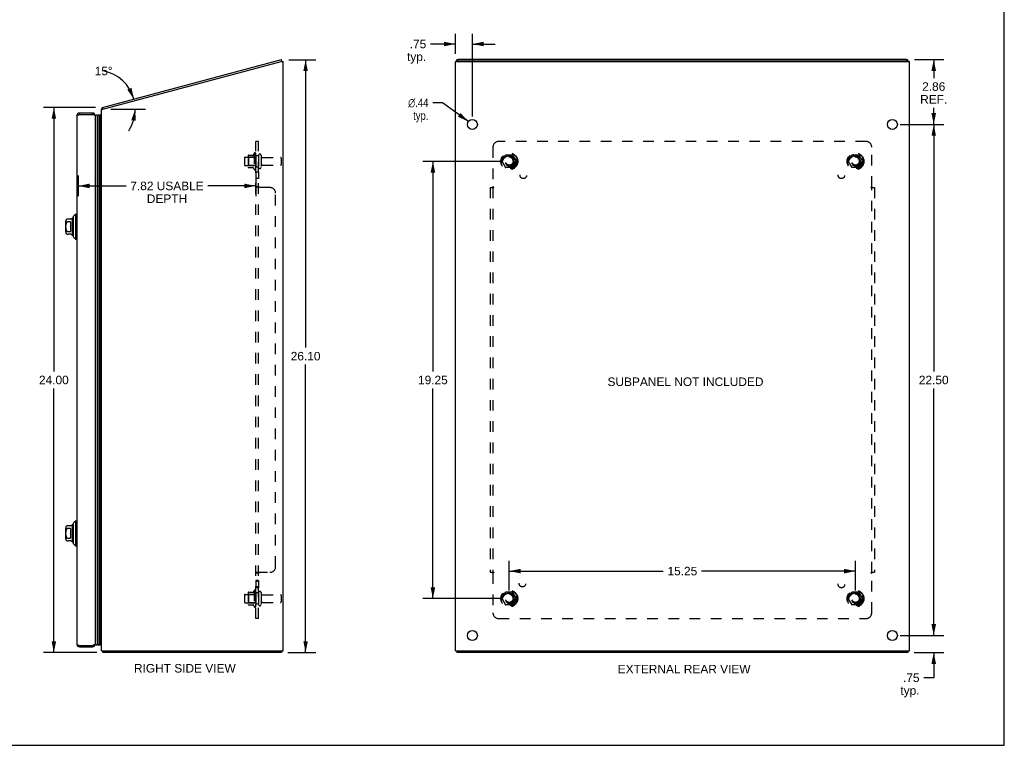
# Model space of a CAD drawing. Header units: inches. Extents: x 0 to 85, y 0 to 55.
# Tile 4 of 5: x 41.6 to 85, y 0 to 31.9. Entities that reach past the tile are written whole.
import ezdxf

# ---------------------------------------------------------------- set-up
doc = ezdxf.new("R2010")
doc.units = ezdxf.units.IN
doc.header["$LTSCALE"] = 4.675
doc.header["$MEASUREMENT"] = 0
doc.linetypes.add('HIDDEN', pattern=[0.2, 0.1, -0.1])
doc.layers.get('0').update_dxf_attribs({"linetype": 'CONTINUOUS'})
for name, color, linetype in [('02___PRT_ALL_AXES', 7, 'CONTINUOUS'), ('BENT-SUB-4CORNER-STUDS', 7, 'CONTINUOUS'), ('DEFAULT_2', 8, 'HIDDEN'), ('DIMENSIONS', 7, 'CONTINUOUS')]:
    doc.layers.add(name, color=color, linetype=linetype)
doc.styles.get("Standard").update_dxf_attribs({"font": 'arial.ttf'})
doc.styles.add('TEXTSTYLE_1', font='gdt', dxfattribs={"width": 0.8})
doc.dimstyles.new('DIMSTYLE_1', dxfattribs={"dimtxt": 0.375, "dimasz": 0.5, "dimexe": 0.09, "dimexo": 0.07, "dimgap": 0.0375, "dimtad": 0, "dimtih": 1, "dimtoh": 1, "dimzin": 4, "dimdsep": 46, "dimtxsty": 'Standard', "dimblk": '_FILLED', "dimblk1": '_FILLED', "dimblk2": '_FILLED', "dimcen": 0.09, "dimazin": 1, "dimtfac": 1, "dimtofl": 0, "dimtmove": 0, "dimatfit": 3, "dimldrblk": '_FILLED', "dimfxl": 0, "dimtolj": 1, "dimtzin": 4, "dimarcsym": 0})
doc.dimstyles.new('DIMSTYLE_2', dxfattribs={"dimtxt": 0.375, "dimasz": 0.5, "dimexe": 0.09, "dimexo": 0.07, "dimgap": 0.0375, "dimtad": 0, "dimtih": 1, "dimtoh": 1, "dimdec": 0, "dimzin": 4, "dimdsep": 46, "dimtxsty": 'Standard', "dimblk": '_FILLED', "dimblk1": '_FILLED', "dimblk2": '_FILLED', "dimcen": 0.09, "dimadec": 0, "dimazin": 1, "dimtfac": 1, "dimtofl": 0, "dimtmove": 0, "dimatfit": 3, "dimldrblk": '_FILLED', "dimfxl": 0, "dimtolj": 1, "dimtzin": 4, "dimarcsym": 0})
doc.dimstyles.new('DIMSTYLE_3', dxfattribs={"dimtxt": 0.375, "dimasz": 0.5, "dimexe": 0.09, "dimexo": 0.07, "dimgap": 0.09, "dimtad": 0, "dimtih": 1, "dimtoh": 1, "dimzin": 4, "dimdsep": 46, "dimtxsty": 'Standard', "dimblk": '_FILLED', "dimblk1": '_FILLED', "dimblk2": '_FILLED', "dimcen": 0.09, "dimazin": 1, "dimtfac": 1, "dimtofl": 0, "dimtmove": 0, "dimatfit": 1, "dimldrblk": '_FILLED', "dimfxl": 0, "dimtolj": 1, "dimtzin": 4, "dimarcsym": 0})

# ---------------------------------------------------------------- blocks, each defined once
blk = doc.blocks.new('_FILLED')
at = {"color": 0, "linetype": 'ByBlock'}
blk.add_solid([(0, 0), (-1, 0.2), (-1, -0.2)], dxfattribs=at)
blk = doc.blocks.new('*D1')
at = {"layer": 'DIMENSIONS', "color": 2, "linetype": 'Continuous'}
for p, q in [((44.961, 28.086), (42.683, 28.086)), ((43.133, 28.086), (43.133, 16.46)), ((43.133, 4.084), (43.133, 15.71)), ((45.021, 4.084), (42.683, 4.084))]:
    blk.add_line(p, q, dxfattribs=at)
at = {"layer": 'DIMENSIONS', "color": 2, "linetype": 'Continuous', "xscale": 0.5, "yscale": 0.5, "zscale": 0.5}
for p, rotation in [((43.133, 28.086), 90), ((43.133, 4.084), 270)]:
    blk.add_blockref('_FILLED', p, dxfattribs=dict(at, rotation=rotation))
at = {"layer": 'DIMENSIONS', "color": 2, "linetype": 'Continuous', "insert": (43.133, 16.272), "char_height": 0.375, "width": 1.31041, "attachment_point": 2, "line_spacing_factor": 0.9}
blk.add_mtext('24.00', dxfattribs=at)
blk = doc.blocks.new('*D3')
at = {"layer": 'DIMENSIONS', "color": 2, "linetype": 'Continuous'}
blk.add_line((45.638, 28.002), (47.166, 28.002), dxfattribs=at)
for start, end in [(15, 79.1096), (326.639, 360)]:
    blk.add_arc((44.999, 28.002), 1.717, start, end, dxfattribs=at)
for points in [[(46.368, 28.866), (46.658, 28.446), (46.551, 28.945)], [(46.743, 27.493), (46.716, 28.002), (46.545, 27.522)]]:
    blk.add_solid(points, dxfattribs=at)
at = {"layer": 'DIMENSIONS', "color": 2, "linetype": 'Continuous', "insert": (45.323, 29.876), "char_height": 0.375, "width": 0.83271, "attachment_point": 2, "line_spacing_factor": 0.9}
blk.add_mtext('15\\fgdt;{\\fgdt;~}', dxfattribs=at)
blk = doc.blocks.new('*D4')
at = {"layer": 'BENT-SUB-4CORNER-STUDS', "color": 2, "linetype": 'Continuous'}
for p, q in [((62.844, 25.709), (59.379, 25.709)), ((59.829, 25.709), (59.829, 16.459)), ((59.829, 6.459), (59.829, 15.709)), ((62.844, 6.459), (59.379, 6.459))]:
    blk.add_line(p, q, dxfattribs=at)
at = {"layer": 'BENT-SUB-4CORNER-STUDS', "color": 2, "linetype": 'Continuous', "xscale": 0.5, "yscale": 0.5, "zscale": 0.5}
for p, rotation in [((59.829, 25.709), 90), ((59.829, 6.459), 270)]:
    blk.add_blockref('_FILLED', p, dxfattribs=dict(at, rotation=rotation))
at = {"layer": 'BENT-SUB-4CORNER-STUDS', "color": 2, "linetype": 'Continuous', "insert": (59.829, 16.271), "char_height": 0.375, "width": 1.31041, "attachment_point": 2, "line_spacing_factor": 0.9}
blk.add_mtext('19.25', dxfattribs=at)
blk = doc.blocks.new('*D5')
at = {"layer": 'BENT-SUB-4CORNER-STUDS', "color": 2, "linetype": 'Continuous'}
for p, q in [((63.194, 6.809), (63.194, 8.119)), ((78.444, 6.809), (78.444, 8.119)), ((63.194, 7.669), (69.976, 7.669)), ((78.444, 7.669), (71.661, 7.669))]:
    blk.add_line(p, q, dxfattribs=at)
at = {"layer": 'BENT-SUB-4CORNER-STUDS', "color": 2, "linetype": 'Continuous', "xscale": 0.5, "yscale": 0.5, "zscale": 0.5, "rotation": 180}
blk.add_blockref('_FILLED', (63.194, 7.669), dxfattribs=at)
at = {"layer": 'BENT-SUB-4CORNER-STUDS', "color": 2, "linetype": 'Continuous', "xscale": 0.5, "yscale": 0.5, "zscale": 0.5}
blk.add_blockref('_FILLED', (78.444, 7.669), dxfattribs=at)
at = {"layer": 'BENT-SUB-4CORNER-STUDS', "color": 2, "linetype": 'Continuous', "insert": (70.819, 7.857), "char_height": 0.375, "width": 1.31041, "attachment_point": 2, "line_spacing_factor": 0.9}
blk.add_mtext('15.25', dxfattribs=at)
blk = doc.blocks.new('*D6')
at = {"layer": 'DIMENSIONS', "color": 2, "linetype": 'Continuous'}
for p, q in [((60.819, 30.441), (60.819, 31.325)), ((61.569, 27.684), (61.569, 31.325)), ((60.819, 30.875), (59.723, 30.875)), ((61.569, 30.875), (62.569, 30.875))]:
    blk.add_line(p, q, dxfattribs=at)
at = {"layer": 'DIMENSIONS', "color": 2, "linetype": 'Continuous', "xscale": 0.5, "yscale": 0.5, "zscale": 0.5}
blk.add_blockref('_FILLED', (60.819, 30.875), dxfattribs=at)
at = {"layer": 'DIMENSIONS', "color": 2, "linetype": 'Continuous', "xscale": 0.5, "yscale": 0.5, "zscale": 0.5, "rotation": 180}
blk.add_blockref('_FILLED', (61.569, 30.875), dxfattribs=at)
at = {"layer": 'DIMENSIONS', "color": 2, "linetype": 'Continuous', "insert": (59.535, 31.063), "char_height": 0.375, "width": 0.8434, "attachment_point": 3, "line_spacing_factor": 0.9}
blk.add_mtext('.75\\Ptyp.', dxfattribs=at)
blk = doc.blocks.new('*D7')
at = {"layer": 'DIMENSIONS', "color": 2, "linetype": 'Continuous'}
for p, q in [((60.259, 28.287), (59.821, 28.287)), ((61.392, 27.462), (60.259, 28.287))]:
    blk.add_line(p, q, dxfattribs=at)
at = {"layer": 'DIMENSIONS', "color": 2, "linetype": 'Continuous', "xscale": 0.5, "yscale": 0.5, "zscale": 0.5, "rotation": 323.9477486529}
blk.add_blockref('_FILLED', (61.392, 27.462), dxfattribs=at)
at = {"layer": 'DIMENSIONS', "color": 2, "linetype": 'Continuous', "insert": (59.634, 28.474), "char_height": 0.375, "width": 1.2277, "attachment_point": 3, "line_spacing_factor": 0.9, "style": 'TEXTSTYLE_1'}
blk.add_mtext('{\\fgdt;n}\\fArial;.44\\Ptyp.', dxfattribs=at)
blk = doc.blocks.new('*D9')
at = {"layer": 'DIMENSIONS', "color": 2, "linetype": 'Continuous'}
for p, q in [((81.891, 4.834), (81.891, 5.834)), ((80.419, 4.834), (82.341, 4.834)), ((81.026, 4.084), (82.341, 4.084)), ((81.891, 4.084), (81.891, 2.973)), ((81.891, 2.973), (81.454, 2.973))]:
    blk.add_line(p, q, dxfattribs=at)
at = {"layer": 'DIMENSIONS', "color": 2, "linetype": 'Continuous', "xscale": 0.5, "yscale": 0.5, "zscale": 0.5}
for p, rotation in [((81.891, 4.834), 270), ((81.891, 4.084), 90)]:
    blk.add_blockref('_FILLED', p, dxfattribs=dict(at, rotation=rotation))
at = {"layer": 'DIMENSIONS', "color": 2, "linetype": 'Continuous', "insert": (81.266, 3.161), "char_height": 0.375, "width": 0.8434, "attachment_point": 3, "line_spacing_factor": 0.9}
blk.add_mtext('.75\\Ptyp.', dxfattribs=at)
blk = doc.blocks.new('*D12')
at = {"layer": 'DIMENSIONS', "color": 2, "linetype": 'Continuous'}
for p, q in [((44.204, 25.084), (44.204, 24.178)), ((52.028, 25.027), (52.028, 24.178)), ((44.204, 24.628), (46.315, 24.628)), ((52.028, 24.628), (49.918, 24.628))]:
    blk.add_line(p, q, dxfattribs=at)
at = {"layer": 'DIMENSIONS', "color": 2, "linetype": 'Continuous', "xscale": 0.5, "yscale": 0.5, "zscale": 0.5, "rotation": 180}
blk.add_blockref('_FILLED', (44.204, 24.628), dxfattribs=at)
at = {"layer": 'DIMENSIONS', "color": 2, "linetype": 'Continuous', "xscale": 0.5, "yscale": 0.5, "zscale": 0.5}
blk.add_blockref('_FILLED', (52.028, 24.628), dxfattribs=at)
at = {"layer": 'DIMENSIONS', "color": 2, "linetype": 'Continuous', "insert": (48.116, 24.815), "char_height": 0.375, "width": 3.22723, "attachment_point": 2, "line_spacing_factor": 0.9}
blk.add_mtext('7.82 USABLE\\PDEPTH', dxfattribs=at)
blk = doc.blocks.new('*D13')
at = {"layer": 'DIMENSIONS', "color": 2, "linetype": 'Continuous'}
for p, q in [((53.483, 30.182), (54.672, 30.182)), ((54.222, 30.182), (54.222, 17.508)), ((54.222, 4.084), (54.222, 16.758)), ((53.435, 4.084), (54.672, 4.084))]:
    blk.add_line(p, q, dxfattribs=at)
at = {"layer": 'DIMENSIONS', "color": 2, "linetype": 'Continuous', "xscale": 0.5, "yscale": 0.5, "zscale": 0.5}
for p, rotation in [((54.222, 30.182), 90), ((54.222, 4.084), 270)]:
    blk.add_blockref('_FILLED', p, dxfattribs=dict(at, rotation=rotation))
at = {"layer": 'DIMENSIONS', "color": 2, "linetype": 'Continuous', "insert": (54.222, 17.32), "char_height": 0.375, "width": 1.31041, "attachment_point": 2, "line_spacing_factor": 0.9}
blk.add_mtext('26.10', dxfattribs=at)
blk = doc.blocks.new('*D14')
at = {"layer": 'DIMENSIONS', "color": 2, "linetype": 'Continuous'}
for p, q in [((81.046, 30.189), (82.341, 30.189)), ((81.891, 30.189), (81.891, 29.377)), ((81.891, 27.334), (81.891, 28.065)), ((80.419, 27.334), (82.341, 27.334))]:
    blk.add_line(p, q, dxfattribs=at)
at = {"layer": 'DIMENSIONS', "color": 2, "linetype": 'Continuous', "xscale": 0.5, "yscale": 0.5, "zscale": 0.5}
for p, rotation in [((81.891, 30.189), 90), ((81.891, 27.334), 270)]:
    blk.add_blockref('_FILLED', p, dxfattribs=dict(at, rotation=rotation))
at = {"layer": 'DIMENSIONS', "color": 2, "linetype": 'Continuous', "insert": (81.891, 29.19), "char_height": 0.375, "width": 1.19052, "attachment_point": 2, "line_spacing_factor": 0.9}
blk.add_mtext('2.86\\PREF.', dxfattribs=at)
blk = doc.blocks.new('*D15')
at = {"layer": 'DIMENSIONS', "color": 2, "linetype": 'Continuous'}
for p, q in [((80.419, 27.334), (82.341, 27.334)), ((81.891, 27.334), (81.891, 16.459)), ((81.891, 4.834), (81.891, 15.709)), ((80.419, 4.834), (82.341, 4.834))]:
    blk.add_line(p, q, dxfattribs=at)
at = {"layer": 'DIMENSIONS', "color": 2, "linetype": 'Continuous', "xscale": 0.5, "yscale": 0.5, "zscale": 0.5}
for p, rotation in [((81.891, 27.334), 90), ((81.891, 4.834), 270)]:
    blk.add_blockref('_FILLED', p, dxfattribs=dict(at, rotation=rotation))
at = {"layer": 'DIMENSIONS', "color": 2, "linetype": 'Continuous', "insert": (81.891, 16.271), "char_height": 0.375, "width": 1.31041, "attachment_point": 2, "line_spacing_factor": 0.9}
blk.add_mtext('22.50', dxfattribs=at)

msp = doc.modelspace()

# ---------------------------------------------------------------- linework, layer by layer
at = {"color": 7, "linetype": 'Continuous'}
for p, q in [((85, 0), (85, 55)), ((53.182, 30.117), (53.159, 30.111)), ((53.182, 30.117), (53.162, 30.189)), ((60.882, 30.109), (60.882, 30.174)), ((80.696, 30.117), (60.942, 30.117)), ((80.756, 30.109), (80.756, 30.174)), ((44.264, 27.834), (44.264, 27.774)), ((44.834, 27.834), (44.834, 27.774)), ((45.26, 28.043), (45.287, 28.021)), ((45.292, 28.003), (45.273, 28.075)), ((45.047, 27.721), (45.047, 4.447)), ((45.122, 4.418), (45.122, 27.749)), ((45.157, 4.423), (45.157, 27.744)), ((45.199, 27.752), (45.187, 27.729)), ((45.187, 27.729), (45.187, 4.438)), ((45.199, 27.752), (45.199, 4.415)), ((45.228, 27.735), (45.199, 27.752)), ((43.644, 23.05), (43.644, 22.617)), ((43.874, 23.168), (43.763, 23.168)), ((43.861, 23.049), (43.763, 23.049)), ((43.861, 23.049), (43.861, 22.618)), ((43.959, 22.45), (43.959, 23.217)), ((43.987, 23.286), (44.085, 23.385)), ((43.987, 23.286), (43.987, 22.381)), ((44.085, 23.385), (44.085, 22.282)), ((44.085, 23.385), (44.144, 23.385)), ((43.763, 22.618), (43.861, 22.618)), ((43.874, 22.499), (43.763, 22.499)), ((43.987, 22.381), (44.085, 22.282)), ((44.085, 22.282), (44.144, 22.282)), ((43.644, 9.55), (43.644, 9.117)), ((43.874, 9.668), (43.763, 9.668)), ((43.861, 9.549), (43.763, 9.549)), ((43.861, 9.549), (43.861, 9.118)), ((43.959, 8.95), (43.959, 9.717)), ((43.987, 9.786), (44.085, 9.885)), ((43.987, 9.786), (43.987, 8.881)), ((44.085, 9.885), (44.144, 9.885)), ((44.085, 9.885), (44.085, 8.782)), ((43.763, 9.118), (43.861, 9.118)), ((43.874, 8.999), (43.763, 8.999)), ((43.987, 8.881), (44.085, 8.782)), ((44.085, 8.782), (44.144, 8.782)), ((44.264, 4.334), (44.264, 4.394)), ((44.834, 4.334), (44.834, 4.394)), ((45.199, 4.415), (45.187, 4.438)), ((45.228, 4.432), (45.199, 4.415)), ((45.27, 4.127), (45.291, 4.148)), ((45.291, 4.159), (45.291, 4.084)), ((53.165, 4.159), (53.165, 4.084)), ((60.882, 4.159), (60.882, 4.084)), ((80.756, 4.159), (80.756, 4.084)), ((0, 0), (85, 0))]:
    msp.add_line(p, q, dxfattribs=at)
at = {"color": 3, "linetype": 'Continuous'}
for p, q in [((45.273, 28.075), (53.162, 30.189)), ((45.288, 28.002), (53.153, 30.109)), ((53.153, 30.109), (53.228, 30.109)), ((53.228, 4.159), (53.228, 30.109)), ((60.819, 4.159), (60.819, 30.091)), ((60.837, 30.109), (80.801, 30.109)), ((80.696, 30.189), (60.942, 30.189)), ((80.819, 4.159), (80.819, 30.091)), ((44.25, 27.769), (44.264, 27.774)), ((44.834, 27.834), (44.264, 27.834)), ((44.264, 27.774), (44.834, 27.774)), ((45.228, 4.159), (45.228, 28.002)), ((45.228, 28.002), (45.288, 28.002)), ((44.144, 27.714), (44.144, 4.454)), ((44.954, 27.714), (44.954, 4.454)), ((44.264, 4.394), (44.834, 4.394)), ((44.849, 4.398), (44.834, 4.394)), ((44.264, 4.334), (44.834, 4.334)), ((45.228, 4.159), (53.228, 4.159)), ((53.165, 4.084), (45.291, 4.084)), ((60.819, 4.159), (80.819, 4.159)), ((80.756, 4.084), (60.882, 4.084))]:
    msp.add_line(p, q, dxfattribs=at)
for points in [[(60.882, 30.174), (60.882, 30.175), (60.882, 30.176), (60.883, 30.177), (60.884, 30.178), (60.885, 30.179), (60.886, 30.18), (60.888, 30.181), (60.89, 30.182), (60.892, 30.182), (60.894, 30.183), (60.896, 30.184), (60.899, 30.185), (60.902, 30.185), (60.905, 30.186), (60.908, 30.187), (60.912, 30.187), (60.915, 30.188), (60.919, 30.188), (60.922, 30.188), (60.926, 30.189), (60.93, 30.189), (60.934, 30.189), (60.938, 30.189), (60.942, 30.189)], [(80.696, 30.189), (80.699, 30.189), (80.703, 30.189), (80.707, 30.189), (80.711, 30.189), (80.715, 30.188), (80.718, 30.188), (80.722, 30.188), (80.726, 30.187), (80.729, 30.187), (80.732, 30.186), (80.735, 30.185), (80.738, 30.185), (80.741, 30.184), (80.743, 30.183), (80.745, 30.182), (80.747, 30.182), (80.749, 30.181), (80.751, 30.18), (80.752, 30.179), (80.753, 30.178), (80.754, 30.177), (80.755, 30.176), (80.755, 30.175), (80.756, 30.174)], [(44.144, 27.714), (44.145, 27.716), (44.145, 27.718), (44.146, 27.72), (44.148, 27.723), (44.15, 27.725), (44.152, 27.727), (44.155, 27.73), (44.158, 27.732), (44.162, 27.734), (44.166, 27.737), (44.17, 27.739), (44.175, 27.741), (44.18, 27.744), (44.185, 27.746), (44.19, 27.748), (44.196, 27.75), (44.202, 27.753), (44.209, 27.755), (44.215, 27.757), (44.222, 27.76), (44.229, 27.762)], [(44.229, 27.762), (44.236, 27.764), (44.243, 27.767), (44.25, 27.769)], [(44.87, 27.762), (44.863, 27.764), (44.856, 27.767), (44.849, 27.769), (44.834, 27.774)], [(44.954, 27.714), (44.954, 27.716), (44.954, 27.718), (44.952, 27.72), (44.951, 27.723), (44.949, 27.725), (44.947, 27.727), (44.944, 27.73), (44.941, 27.732), (44.937, 27.734), (44.933, 27.737), (44.929, 27.739), (44.924, 27.741), (44.919, 27.744), (44.914, 27.746), (44.908, 27.748), (44.903, 27.75), (44.897, 27.753), (44.89, 27.755), (44.884, 27.757), (44.877, 27.76), (44.87, 27.762)], [(45.26, 28.043), (45.261, 28.044), (45.262, 28.045), (45.263, 28.047), (45.263, 28.049), (45.264, 28.05), (45.264, 28.052), (45.265, 28.055), (45.265, 28.057), (45.265, 28.059), (45.266, 28.061), (45.266, 28.063), (45.266, 28.065), (45.267, 28.066), (45.267, 28.068), (45.268, 28.07), (45.268, 28.071), (45.269, 28.072), (45.27, 28.073), (45.27, 28.074), (45.271, 28.075), (45.272, 28.075), (45.273, 28.075)], [(44.144, 4.454), (44.145, 4.451), (44.145, 4.449), (44.146, 4.447), (44.148, 4.444), (44.15, 4.442), (44.152, 4.44), (44.155, 4.437), (44.158, 4.435), (44.162, 4.433), (44.166, 4.43), (44.17, 4.428), (44.175, 4.426), (44.18, 4.424), (44.185, 4.421), (44.19, 4.419), (44.196, 4.417), (44.202, 4.414), (44.209, 4.412), (44.215, 4.41), (44.222, 4.407), (44.229, 4.405)], [(44.229, 4.405), (44.236, 4.403), (44.243, 4.4), (44.25, 4.398), (44.264, 4.394)], [(44.87, 4.405), (44.863, 4.403), (44.856, 4.4), (44.849, 4.398)], [(44.954, 4.454), (44.954, 4.451), (44.954, 4.449), (44.952, 4.447), (44.951, 4.444), (44.949, 4.442), (44.947, 4.44), (44.944, 4.437), (44.941, 4.435), (44.937, 4.433), (44.933, 4.43), (44.929, 4.428), (44.924, 4.426), (44.919, 4.424), (44.914, 4.421), (44.908, 4.419), (44.903, 4.417), (44.897, 4.414), (44.89, 4.412), (44.884, 4.41), (44.877, 4.407), (44.87, 4.405)], [(45.27, 4.127), (45.271, 4.126), (45.272, 4.124), (45.273, 4.122), (45.274, 4.121), (45.275, 4.119), (45.276, 4.116), (45.277, 4.114), (45.278, 4.112), (45.279, 4.109), (45.279, 4.107), (45.28, 4.104), (45.281, 4.1)], [(45.281, 4.1), (45.282, 4.098), (45.282, 4.096), (45.283, 4.094), (45.284, 4.092), (45.284, 4.091), (45.285, 4.089), (45.286, 4.088), (45.286, 4.087), (45.287, 4.086), (45.288, 4.085), (45.288, 4.085), (45.289, 4.084), (45.29, 4.084), (45.291, 4.084), (45.291, 4.084)]]:
    msp.add_lwpolyline(points, dxfattribs=at)
at = {"color": 7, "linetype": 'Continuous'}
for points in [[(60.942, 30.117), (60.938, 30.117), (60.934, 30.117), (60.93, 30.117), (60.926, 30.116), (60.922, 30.116), (60.919, 30.116), (60.915, 30.115), (60.912, 30.115), (60.908, 30.114), (60.905, 30.114), (60.902, 30.113), (60.899, 30.112), (60.896, 30.112), (60.894, 30.111), (60.892, 30.11), (60.89, 30.109)], [(80.747, 30.109), (80.745, 30.11), (80.743, 30.111), (80.741, 30.112), (80.738, 30.112), (80.735, 30.113), (80.732, 30.114), (80.729, 30.114), (80.726, 30.115), (80.722, 30.115), (80.718, 30.116), (80.715, 30.116), (80.711, 30.116), (80.707, 30.117), (80.703, 30.117), (80.699, 30.117), (80.696, 30.117)], [(45.122, 27.749), (45.115, 27.749), (45.109, 27.748), (45.102, 27.747), (45.096, 27.746), (45.089, 27.744), (45.083, 27.742), (45.077, 27.739), (45.071, 27.736), (45.064, 27.733), (45.058, 27.729), (45.052, 27.725), (45.047, 27.721)], [(43.763, 23.049), (43.758, 23.049), (43.754, 23.049), (43.75, 23.048), (43.745, 23.047), (43.741, 23.046), (43.737, 23.045), (43.732, 23.043), (43.728, 23.041), (43.724, 23.039), (43.72, 23.036), (43.715, 23.034), (43.711, 23.03), (43.707, 23.027), (43.703, 23.023), (43.699, 23.019), (43.695, 23.015), (43.691, 23.01), (43.687, 23.004), (43.684, 22.999), (43.68, 22.992), (43.677, 22.986), (43.674, 22.979), (43.671, 22.972), (43.668, 22.964), (43.665, 22.956), (43.663, 22.948), (43.661, 22.94), (43.659, 22.931), (43.658, 22.922), (43.656, 22.913), (43.655, 22.903), (43.654, 22.894), (43.653, 22.884), (43.652, 22.874), (43.652, 22.864), (43.651, 22.854), (43.651, 22.844), (43.651, 22.834), (43.651, 22.823), (43.651, 22.813), (43.652, 22.803), (43.652, 22.793), (43.653, 22.783), (43.654, 22.774), (43.655, 22.764), (43.656, 22.755), (43.658, 22.745), (43.659, 22.737), (43.661, 22.728), (43.663, 22.719), (43.665, 22.711), (43.668, 22.703), (43.671, 22.696), (43.674, 22.688), (43.677, 22.681), (43.68, 22.675), (43.684, 22.668), (43.687, 22.663), (43.691, 22.657), (43.695, 22.652), (43.699, 22.648), (43.703, 22.644), (43.707, 22.64), (43.711, 22.637), (43.715, 22.633), (43.72, 22.631), (43.724, 22.628), (43.728, 22.626), (43.732, 22.624), (43.737, 22.622), (43.741, 22.621), (43.745, 22.62), (43.75, 22.619), (43.754, 22.618), (43.758, 22.618), (43.763, 22.618)], [(43.763, 9.549), (43.758, 9.549), (43.754, 9.549), (43.75, 9.548), (43.745, 9.547), (43.741, 9.546), (43.737, 9.545), (43.732, 9.543), (43.728, 9.541), (43.724, 9.539), (43.72, 9.536), (43.715, 9.534), (43.711, 9.53), (43.707, 9.527), (43.703, 9.523), (43.699, 9.519), (43.695, 9.515), (43.691, 9.51), (43.687, 9.504), (43.684, 9.499), (43.68, 9.492), (43.677, 9.486), (43.674, 9.479), (43.671, 9.472), (43.668, 9.464), (43.665, 9.456), (43.663, 9.448), (43.661, 9.44), (43.659, 9.431), (43.658, 9.422), (43.656, 9.413), (43.655, 9.403), (43.654, 9.394), (43.653, 9.384), (43.652, 9.374), (43.652, 9.364), (43.651, 9.354), (43.651, 9.344), (43.651, 9.334), (43.651, 9.323), (43.651, 9.313), (43.652, 9.303), (43.652, 9.293), (43.653, 9.283), (43.654, 9.274), (43.655, 9.264), (43.656, 9.255), (43.658, 9.245), (43.659, 9.237), (43.661, 9.228), (43.663, 9.219), (43.665, 9.211), (43.668, 9.203), (43.671, 9.196), (43.674, 9.188), (43.677, 9.181), (43.68, 9.175), (43.684, 9.168), (43.687, 9.163), (43.691, 9.157), (43.695, 9.152), (43.699, 9.148), (43.703, 9.144), (43.707, 9.14), (43.711, 9.137), (43.715, 9.133), (43.72, 9.131), (43.724, 9.128), (43.728, 9.126), (43.732, 9.124), (43.737, 9.122), (43.741, 9.121), (43.745, 9.12), (43.75, 9.119), (43.754, 9.118), (43.758, 9.118), (43.763, 9.118)], [(45.122, 4.418), (45.115, 4.418), (45.109, 4.419), (45.102, 4.42), (45.096, 4.421), (45.089, 4.423), (45.083, 4.425), (45.077, 4.428), (45.071, 4.431), (45.064, 4.434), (45.058, 4.438), (45.052, 4.442), (45.047, 4.447)]]:
    msp.add_lwpolyline(points, dxfattribs=at)
at = {"color": 3, "linetype": 'Continuous'}
for centre, radius, start, end in [((44.264, 27.714), 0.12, 90, 180), ((44.834, 27.714), 0.12, 0, 90), ((45.373, 27.952), 0.145, 141.3281, 159.9524), ((44.264, 4.454), 0.12, 180, 270), ((44.834, 4.454), 0.12, 270, 360), ((45.373, 4.229), 0.145, 208.8737, 224.6014)]:
    msp.add_arc(centre, radius, start, end, dxfattribs=at)
at = {"color": 7, "linetype": 'Continuous'}
for centre, radius, start, end in [((44.264, 27.714), 0.06, 90, 125.7118), ((44.834, 27.714), 0.06, 54.2882, 90), ((45.004, 27.694), 0.05, 32.6718, 180), ((45.133, 27.693), 0.0569, 64.5137, 101.2885), ((45.16, 27.715), 0.03, 29.1516, 95.9942), ((43.763, 23.05), 0.118, 90, 180), ((43.874, 23.247), 0.0787, 270, 330), ((43.959, 23.198), 0.0197, 89.8854, 150), ((44.009, 23.198), 0.0492, 116.1149, 180), ((43.763, 22.617), 0.118, 180, 270), ((43.874, 22.42), 0.0787, 30, 90), ((43.959, 22.469), 0.0197, 210, 270.1146), ((44.009, 22.469), 0.0492, 180, 243.8851), ((43.763, 9.55), 0.118, 90, 180), ((43.874, 9.747), 0.0787, 270, 330), ((43.959, 9.698), 0.0197, 89.8854, 150), ((44.009, 9.698), 0.0492, 116.1149, 180), ((43.763, 9.117), 0.118, 180, 270), ((43.874, 8.92), 0.0787, 30, 90), ((43.959, 8.969), 0.0197, 210, 270.1146), ((44.009, 8.969), 0.0492, 180, 243.8851), ((44.264, 4.454), 0.06, 234.2882, 270), ((44.834, 4.454), 0.06, 270, 305.7118), ((45.004, 4.474), 0.05, 180, 327.3282), ((45.133, 4.474), 0.0569, 258.7115, 295.4863), ((45.16, 4.452), 0.03, 264.0058, 330.8484)]:
    msp.add_arc(centre, radius, start, end, dxfattribs=at)
at = {"color": 3, "linetype": 'Continuous'}
for centre, start_param, end_param in [((60.964, 30.091), 2.637791, 3.141593), ((80.674, 30.091), 0, 0.503802)]:
    msp.add_ellipse(centre, major_axis=(0.145, 0), ratio=0.267949, start_param=start_param, end_param=end_param, dxfattribs=at)
at = {"color": 7, "linetype": 'Continuous'}
msp.add_ellipse((45.122, 4.683), major_axis=(0, 0.265), ratio=0.632157, start_param=-3.608679, end_param=-3.143067, dxfattribs=at)
at = {"layer": '02___PRT_ALL_AXES', "color": 8, "linetype": 'HIDDEN'}
for p, q in [((51.958, 26.064), (51.958, 25.353)), ((52.028, 25.959), (52.028, 26.043)), ((51.558, 25.892), (52.153, 25.892)), ((52.028, 25.959), (52.028, 25.459)), ((52.153, 25.959), (52.028, 25.959)), ((52.153, 25.959), (52.153, 25.459)), ((52.322, 25.875), (53.123, 25.875)), ((51.558, 25.526), (52.153, 25.526)), ((52.028, 25.374), (52.028, 25.459)), ((52.153, 25.459), (52.028, 25.459)), ((52.028, 25.23), (52.028, 24.949)), ((52.153, 25.23), (52.028, 25.23)), ((52.153, 25.23), (52.153, 24.949)), ((52.322, 25.543), (53.123, 25.543)), ((52.153, 24.949), (52.028, 24.949)), ((52.153, 7.254), (52.028, 7.254)), ((52.028, 7.254), (52.028, 6.937)), ((52.153, 7.218), (52.028, 7.218)), ((52.153, 6.973), (52.028, 6.973)), ((52.153, 7.254), (52.153, 6.937)), ((51.558, 6.642), (52.153, 6.642)), ((51.958, 6.814), (51.958, 6.103)), ((52.153, 6.937), (52.028, 6.937)), ((52.028, 6.709), (52.028, 6.793)), ((52.153, 6.709), (52.028, 6.709)), ((52.028, 6.709), (52.028, 6.209)), ((52.153, 6.709), (52.153, 6.209)), ((52.322, 6.625), (53.123, 6.625)), ((51.558, 6.276), (52.153, 6.276)), ((52.153, 6.209), (52.028, 6.209)), ((52.028, 6.124), (52.028, 6.209)), ((52.322, 6.293), (53.123, 6.293))]:
    msp.add_line(p, q, dxfattribs=at)
at = {"layer": '02___PRT_ALL_AXES', "color": 3, "linetype": 'Continuous'}
for centre in [(61.569, 27.334), (80.069, 27.334), (61.569, 4.834), (80.069, 4.834)]:
    msp.add_circle(centre, 0.219, dxfattribs=at)
at = {"layer": '02___PRT_ALL_AXES', "color": 8, "linetype": 'HIDDEN'}
for centre, radius in [((63.194, 25.709), 0.372), ((63.194, 25.709), 0.356), ((78.444, 25.709), 0.372), ((78.444, 25.709), 0.356), ((63.194, 25.709), 0.25), ((63.194, 25.709), 0.183), ((78.444, 25.709), 0.25), ((78.444, 25.709), 0.183), ((63.812, 25.09), 0.141), ((77.825, 25.09), 0.141), ((63.773, 7.114), 0.141), ((77.825, 7.077), 0.141), ((63.194, 6.459), 0.372), ((63.194, 6.459), 0.356), ((63.194, 6.459), 0.25), ((63.194, 6.459), 0.183), ((78.444, 6.459), 0.372), ((78.444, 6.459), 0.356), ((78.444, 6.459), 0.25), ((78.444, 6.459), 0.183)]:
    msp.add_circle(centre, radius, dxfattribs=at)
for centre, radius, start, end in [((52.559, 25.709), 0.698, 149.3369, 156.0321), ((51.99, 26.043), 0.0384, 0, 145.5503), ((52.559, 25.709), 0.698, 203.9679, 210.6631), ((51.99, 25.374), 0.0384, 214.4497, 360), ((52.559, 6.459), 0.698, 149.3369, 156.0321), ((51.99, 6.793), 0.0384, 0, 145.5503), ((52.559, 6.459), 0.698, 203.9679, 210.6631), ((51.99, 6.124), 0.0384, 214.4497, 360)]:
    msp.add_arc(centre, radius, start, end, dxfattribs=at)
at = {"layer": 'DEFAULT_2', "color": 8, "linetype": 'HIDDEN'}
for p, q in [((52.028, 5.584), (52.028, 26.584)), ((52.153, 26.584), (52.028, 26.584)), ((52.153, 5.584), (52.153, 26.584)), ((78.912, 26.584), (62.725, 26.584)), ((62.475, 26.334), (62.475, 24.588)), ((79.162, 24.588), (79.162, 26.334)), ((51.528, 25.862), (51.528, 25.556)), ((51.692, 25.964), (51.692, 25.453)), ((51.712, 25.892), (51.692, 25.912)), ((51.703, 25.986), (51.931, 25.986)), ((51.712, 25.892), (51.712, 25.525)), ((52.008, 25.892), (51.712, 25.892)), ((52.008, 25.892), (52.028, 25.912)), ((52.008, 25.892), (52.008, 25.525)), ((52.259, 25.973), (52.259, 25.444)), ((53.153, 25.845), (53.153, 25.573)), ((63.03, 25.981), (62.876, 25.714)), ((62.876, 25.704), (63.03, 25.436)), ((63.348, 25.986), (63.039, 25.986)), ((63.511, 25.714), (63.357, 25.981)), ((63.357, 25.436), (63.511, 25.704)), ((78.28, 25.981), (78.126, 25.714)), ((78.126, 25.704), (78.28, 25.436)), ((78.598, 25.986), (78.289, 25.986)), ((78.761, 25.714), (78.607, 25.981)), ((78.607, 25.436), (78.761, 25.704)), ((51.712, 25.525), (51.692, 25.505)), ((51.703, 25.431), (51.931, 25.431)), ((52.008, 25.525), (51.712, 25.525)), ((52.008, 25.525), (52.028, 25.505)), ((63.348, 25.431), (63.039, 25.431)), ((78.598, 25.431), (78.289, 25.431)), ((52.153, 24.588), (52.028, 24.588)), ((52.653, 24.552), (52.082, 24.552)), ((52.168, 24.572), (52.167, 24.573)), ((52.903, 7.865), (52.903, 24.302)), ((62.35, 24.552), (62.35, 7.615)), ((62.35, 24.552), (62.516, 24.552)), ((62.473, 24.586), (62.475, 24.588)), ((62.475, 24.552), (62.475, 7.615)), ((79.121, 24.552), (79.287, 24.552)), ((79.162, 7.615), (79.162, 24.552)), ((79.287, 24.552), (79.287, 7.615)), ((52.028, 7.58), (52.028, 7.579)), ((52.153, 7.579), (52.028, 7.579)), ((52.042, 7.595), (52.04, 7.594)), ((52.075, 7.61), (52.072, 7.608)), ((52.079, 7.612), (52.077, 7.611)), ((52.082, 7.615), (52.081, 7.614)), ((52.082, 7.615), (52.653, 7.615)), ((52.153, 7.58), (52.153, 7.579)), ((52.156, 7.586), (52.155, 7.585)), ((52.175, 7.601), (52.174, 7.6)), ((52.179, 7.615), (52.179, 7.613)), ((62.35, 7.615), (62.516, 7.615)), ((62.475, 7.579), (62.475, 5.834)), ((79.121, 7.615), (79.287, 7.615)), ((79.165, 7.582), (79.162, 7.579)), ((79.162, 5.834), (79.162, 7.579)), ((51.528, 6.612), (51.528, 6.306)), ((51.692, 6.714), (51.692, 6.203)), ((51.712, 6.642), (51.692, 6.662)), ((51.703, 6.736), (51.931, 6.736)), ((52.008, 6.642), (51.712, 6.642)), ((51.712, 6.642), (51.712, 6.275)), ((52.008, 6.642), (52.028, 6.662)), ((52.008, 6.642), (52.008, 6.275)), ((52.259, 6.723), (52.259, 6.194)), ((53.153, 6.595), (53.153, 6.323)), ((63.03, 6.731), (62.876, 6.464)), ((63.348, 6.736), (63.039, 6.736)), ((63.511, 6.464), (63.357, 6.731)), ((78.28, 6.731), (78.126, 6.464)), ((78.598, 6.736), (78.289, 6.736)), ((78.761, 6.464), (78.607, 6.731)), ((51.712, 6.275), (51.692, 6.255)), ((51.703, 6.181), (51.931, 6.181)), ((52.008, 6.275), (51.712, 6.275)), ((52.008, 6.275), (52.028, 6.255)), ((62.876, 6.454), (63.03, 6.186)), ((63.348, 6.181), (63.039, 6.181)), ((63.357, 6.186), (63.511, 6.454)), ((78.126, 6.454), (78.28, 6.186)), ((78.598, 6.181), (78.289, 6.181)), ((78.607, 6.186), (78.761, 6.454)), ((52.153, 5.584), (52.028, 5.584)), ((62.725, 5.584), (78.912, 5.584))]:
    msp.add_line(p, q, dxfattribs=at)
for points in [[(52.04, 24.573), (52.037, 24.575), (52.035, 24.577), (52.033, 24.578), (52.032, 24.58), (52.03, 24.581), (52.03, 24.583), (52.029, 24.584), (52.029, 24.586), (52.028, 24.587), (52.028, 24.588)], [(52.057, 24.565), (52.054, 24.567), (52.051, 24.568), (52.048, 24.569), (52.045, 24.571), (52.042, 24.572), (52.04, 24.573), (52.037, 24.575), (52.035, 24.577)], [(52.072, 24.559), (52.069, 24.56), (52.066, 24.561), (52.063, 24.563), (52.057, 24.565)], [(52.082, 24.552), (52.081, 24.554), (52.079, 24.555), (52.077, 24.556), (52.075, 24.557), (52.072, 24.559)], [(52.082, 24.552), (52.081, 24.554), (52.079, 24.555), (52.077, 24.556)], [(52.162, 24.576), (52.16, 24.577), (52.159, 24.578), (52.158, 24.58), (52.156, 24.581), (52.155, 24.582), (52.155, 24.583), (52.154, 24.584), (52.154, 24.586), (52.153, 24.587), (52.153, 24.588)], [(52.167, 24.573), (52.164, 24.575), (52.162, 24.576), (52.16, 24.577), (52.159, 24.578), (52.158, 24.58), (52.156, 24.581)], [(52.179, 24.552), (52.179, 24.554), (52.179, 24.555), (52.179, 24.556), (52.179, 24.558), (52.179, 24.559), (52.179, 24.56), (52.178, 24.561), (52.178, 24.562), (52.177, 24.564), (52.176, 24.565), (52.175, 24.566), (52.174, 24.567), (52.173, 24.568), (52.171, 24.569), (52.17, 24.571), (52.168, 24.572)], [(52.175, 24.566), (52.174, 24.567), (52.173, 24.568), (52.171, 24.569), (52.17, 24.571)], [(52.179, 24.552), (52.179, 24.554), (52.179, 24.555), (52.179, 24.556)], [(62.436, 24.552), (62.438, 24.554), (62.44, 24.555), (62.441, 24.556), (62.443, 24.557), (62.445, 24.559), (62.446, 24.56), (62.448, 24.561), (62.449, 24.563), (62.451, 24.564), (62.452, 24.565), (62.453, 24.567), (62.455, 24.568), (62.456, 24.569), (62.462, 24.575)], [(62.462, 24.575), (62.463, 24.577), (62.465, 24.578), (62.467, 24.58), (62.468, 24.581), (62.47, 24.583), (62.471, 24.584), (62.473, 24.586)], [(62.49, 24.577), (62.488, 24.578), (62.486, 24.58), (62.484, 24.581), (62.482, 24.582), (62.48, 24.583), (62.479, 24.584), (62.477, 24.586), (62.476, 24.587), (62.475, 24.588)], [(62.516, 24.552), (62.515, 24.554), (62.515, 24.555), (62.514, 24.556), (62.513, 24.558), (62.513, 24.559), (62.512, 24.56), (62.511, 24.561), (62.51, 24.562), (62.509, 24.564), (62.508, 24.565), (62.506, 24.566), (62.505, 24.567), (62.504, 24.568), (62.502, 24.569), (62.501, 24.571), (62.499, 24.572), (62.497, 24.573), (62.495, 24.574), (62.494, 24.575), (62.49, 24.577)], [(79.121, 24.552), (79.122, 24.554), (79.122, 24.555), (79.123, 24.556), (79.124, 24.558), (79.124, 24.559), (79.125, 24.56), (79.126, 24.561), (79.127, 24.562), (79.128, 24.564), (79.129, 24.565), (79.131, 24.566), (79.132, 24.567), (79.133, 24.568), (79.135, 24.569), (79.136, 24.571), (79.138, 24.572), (79.14, 24.573), (79.142, 24.574), (79.143, 24.575)], [(79.143, 24.575), (79.147, 24.577), (79.149, 24.578), (79.151, 24.58), (79.153, 24.581), (79.155, 24.582), (79.157, 24.583), (79.158, 24.584), (79.16, 24.586), (79.161, 24.587), (79.162, 24.588)], [(79.174, 24.577), (79.172, 24.578), (79.171, 24.58), (79.169, 24.581), (79.167, 24.583), (79.166, 24.584), (79.165, 24.586), (79.162, 24.588)], [(79.181, 24.569), (79.177, 24.573), (79.174, 24.577)], [(79.201, 24.552), (79.199, 24.554), (79.197, 24.555), (79.196, 24.556), (79.194, 24.557), (79.192, 24.559), (79.191, 24.56), (79.189, 24.561), (79.188, 24.563), (79.186, 24.564), (79.185, 24.565), (79.184, 24.567), (79.182, 24.568), (79.181, 24.569)], [(52.048, 7.598), (52.045, 7.596), (52.042, 7.595), (52.04, 7.594), (52.037, 7.592), (52.035, 7.59), (52.033, 7.589), (52.032, 7.587), (52.03, 7.586), (52.03, 7.584), (52.029, 7.583), (52.029, 7.582), (52.028, 7.58), (52.028, 7.579)], [(52.063, 7.604), (52.057, 7.602), (52.054, 7.6), (52.051, 7.599), (52.048, 7.598)], [(52.082, 7.615), (52.081, 7.614), (52.079, 7.612), (52.077, 7.611), (52.075, 7.61), (52.072, 7.608), (52.069, 7.607), (52.066, 7.606), (52.063, 7.604)], [(52.164, 7.592), (52.162, 7.591), (52.16, 7.59), (52.159, 7.589), (52.158, 7.587), (52.156, 7.586), (52.155, 7.585), (52.155, 7.584), (52.154, 7.583), (52.154, 7.582), (52.153, 7.58), (52.153, 7.579)], [(52.162, 7.591), (52.16, 7.59), (52.159, 7.589), (52.158, 7.587)], [(52.179, 7.615), (52.179, 7.613), (52.179, 7.612), (52.179, 7.611), (52.179, 7.61), (52.179, 7.608), (52.179, 7.607), (52.178, 7.606), (52.178, 7.605), (52.177, 7.603), (52.176, 7.602), (52.175, 7.601), (52.174, 7.6), (52.173, 7.599), (52.171, 7.598), (52.17, 7.596), (52.168, 7.595), (52.167, 7.594), (52.164, 7.592)], [(52.171, 7.598), (52.17, 7.596), (52.168, 7.595)], [(52.179, 7.612), (52.179, 7.611), (52.179, 7.61)], [(62.436, 7.615), (62.438, 7.614), (62.44, 7.612), (62.441, 7.611), (62.443, 7.61), (62.445, 7.608), (62.446, 7.607), (62.448, 7.606), (62.449, 7.604), (62.451, 7.603), (62.452, 7.602), (62.453, 7.6), (62.455, 7.599), (62.456, 7.598)], [(62.456, 7.598), (62.46, 7.594), (62.463, 7.59)], [(62.463, 7.59), (62.465, 7.589), (62.467, 7.587), (62.468, 7.586), (62.47, 7.584), (62.471, 7.583), (62.473, 7.582), (62.475, 7.579)], [(62.494, 7.592), (62.49, 7.59), (62.488, 7.589), (62.486, 7.587), (62.484, 7.586), (62.482, 7.585), (62.48, 7.584), (62.479, 7.583), (62.477, 7.582), (62.476, 7.58), (62.475, 7.579)], [(62.516, 7.615), (62.515, 7.613), (62.515, 7.612), (62.514, 7.611), (62.513, 7.61), (62.513, 7.608), (62.512, 7.607), (62.511, 7.606), (62.51, 7.605), (62.509, 7.603), (62.508, 7.602), (62.506, 7.601), (62.505, 7.6), (62.504, 7.599), (62.502, 7.598), (62.501, 7.596), (62.499, 7.595), (62.497, 7.594), (62.495, 7.593), (62.494, 7.592)], [(79.121, 7.615), (79.122, 7.613), (79.122, 7.612), (79.123, 7.611), (79.124, 7.61), (79.124, 7.608), (79.125, 7.607), (79.126, 7.606), (79.127, 7.605), (79.128, 7.603), (79.129, 7.602), (79.131, 7.601), (79.132, 7.6), (79.133, 7.599), (79.135, 7.598), (79.136, 7.596), (79.138, 7.595), (79.14, 7.594), (79.142, 7.593), (79.143, 7.592), (79.147, 7.59)], [(79.147, 7.59), (79.149, 7.589), (79.151, 7.587), (79.153, 7.586), (79.155, 7.585), (79.157, 7.584), (79.158, 7.583), (79.16, 7.582), (79.161, 7.58), (79.162, 7.579)], [(79.175, 7.592), (79.174, 7.59), (79.172, 7.589), (79.171, 7.587), (79.169, 7.586), (79.167, 7.584), (79.166, 7.583), (79.165, 7.582)], [(79.201, 7.615), (79.199, 7.614), (79.197, 7.612), (79.196, 7.611), (79.194, 7.61), (79.192, 7.608), (79.191, 7.607), (79.189, 7.606), (79.188, 7.604), (79.186, 7.603), (79.185, 7.602), (79.184, 7.6), (79.182, 7.599), (79.181, 7.598), (79.175, 7.592)]]:
    msp.add_lwpolyline(points, dxfattribs=at)
for centre, radius in [((63.194, 25.709), 0.318), ((78.444, 25.709), 0.318), ((63.194, 25.709), 0.204), ((63.194, 25.709), 0.183), ((63.194, 25.709), 0.183), ((63.194, 25.709), 0.166), ((78.444, 25.709), 0.204), ((78.444, 25.709), 0.183), ((78.444, 25.709), 0.183), ((78.444, 25.709), 0.166), ((63.194, 6.459), 0.318), ((63.194, 6.459), 0.204), ((63.194, 6.459), 0.183), ((63.194, 6.459), 0.183), ((63.194, 6.459), 0.166), ((78.444, 6.459), 0.318), ((78.444, 6.459), 0.204), ((78.444, 6.459), 0.183), ((78.444, 6.459), 0.183), ((78.444, 6.459), 0.166)]:
    msp.add_circle(centre, radius, dxfattribs=at)
for centre, radius, start, end in [((62.725, 26.334), 0.25, 90, 180), ((78.912, 26.334), 0.25, 0, 90), ((52.206, 25.973), 0.053, 0, 180), ((51.558, 25.862), 0.03, 90, 180), ((51.834, 25.964), 0.141, 174.7919, 180), ((51.703, 25.976), 0.01, 90, 174.8062), ((51.912, 25.996), 0.01, 270, 336.0321), ((52.322, 25.937), 0.0625, 180, 270), ((53.123, 25.845), 0.03, 0, 90), ((62.885, 25.709), 0.01, 150.0127, 209.9883), ((63.039, 25.976), 0.01, 90.0124, 149.9892), ((63.348, 25.976), 0.01, 30.012, 89.9887), ((63.502, 25.709), 0.01, 330.0127, 29.9883), ((78.135, 25.709), 0.01, 150.0127, 209.9883), ((78.289, 25.976), 0.01, 90.0124, 149.9892), ((78.598, 25.976), 0.01, 30.012, 89.9887), ((78.752, 25.709), 0.01, 330.0127, 29.9883), ((51.558, 25.556), 0.03, 180, 270), ((51.834, 25.453), 0.141, 180, 185.2081), ((51.703, 25.441), 0.01, 185.1938, 270), ((51.912, 25.421), 0.01, 23.9679, 90), ((52.206, 25.444), 0.053, 180, 360), ((52.322, 25.48), 0.0625, 90, 180), ((53.123, 25.573), 0.03, 270, 360), ((63.039, 25.441), 0.01, 210.012, 269.9887), ((63.348, 25.441), 0.01, 270.0124, 329.9892), ((78.289, 25.441), 0.01, 210.012, 269.9887), ((78.598, 25.441), 0.01, 270.0124, 329.9892), ((52.653, 24.302), 0.25, 0, 90), ((52.653, 7.865), 0.25, 270, 360), ((51.558, 6.612), 0.03, 90, 180), ((51.834, 6.714), 0.141, 174.7919, 180), ((51.703, 6.726), 0.01, 90, 174.8062), ((51.912, 6.746), 0.01, 270, 336.0321), ((52.206, 6.723), 0.053, 0, 180), ((52.322, 6.687), 0.0625, 180, 270), ((53.123, 6.595), 0.03, 0, 90), ((63.039, 6.726), 0.01, 90.0124, 149.9892), ((63.348, 6.726), 0.01, 30.012, 89.9887), ((78.289, 6.726), 0.01, 90.0124, 149.9892), ((78.598, 6.726), 0.01, 30.012, 89.9887), ((51.558, 6.306), 0.03, 180, 270), ((51.834, 6.203), 0.141, 180, 185.2081), ((51.703, 6.191), 0.01, 185.1938, 270), ((51.912, 6.171), 0.01, 23.9679, 90), ((52.206, 6.194), 0.053, 180, 360), ((52.322, 6.23), 0.0625, 90, 180), ((53.123, 6.323), 0.03, 270, 360), ((62.885, 6.459), 0.01, 150.0127, 209.9883), ((63.039, 6.191), 0.01, 210.012, 269.9887), ((63.348, 6.191), 0.01, 270.0124, 329.9892), ((63.502, 6.459), 0.01, 330.0127, 29.9883), ((78.135, 6.459), 0.01, 150.0127, 209.9883), ((78.289, 6.191), 0.01, 210.012, 269.9887), ((78.598, 6.191), 0.01, 270.0124, 329.9892), ((78.752, 6.459), 0.01, 330.0127, 29.9883), ((62.725, 5.834), 0.25, 180, 270), ((78.912, 5.834), 0.25, 270, 360)]:
    msp.add_arc(centre, radius, start, end, dxfattribs=at)

# ---------------------------------------------------------------- texts
at = {"layer": 'DIMENSIONS', "color": 2, "linetype": 'Continuous', "char_height": 0.375, "attachment_point": 2, "line_spacing_factor": 0.9}
for s, insert, width in [('SUBPANEL NOT INCLUDED', (70.957, 16.193), 6.85734), ('RIGHT SIDE VIEW', (48.902, 3.579), 4.47212), ('EXTERNAL REAR VIEW', (70.897, 3.541), 5.83829)]:
    msp.add_mtext(s, dxfattribs=dict(at, insert=insert, width=width))

# ---------------------------------------------------------------- dimensions: what is measured, and where the dimension line sits
at = {"layer": 'BENT-SUB-4CORNER-STUDS', "color": 2, "linetype": 'Continuous'}
dim = msp.add_linear_dim(base=(59.829, 6.459), p1=(62.914, 25.709), p2=(62.914, 6.459), angle=270, dimstyle='DIMSTYLE_1', dxfattribs=at)
dim.commit()
dim.dimension.update_dxf_attribs({"geometry": '*D4', "text_midpoint": (59.846, 16.081), "dimtype": 160})
dim = msp.add_linear_dim(base=(78.444, 7.669), p1=(63.194, 6.739), p2=(78.444, 6.739), dimstyle='DIMSTYLE_1', dxfattribs=at)
dim.commit()
dim.dimension.update_dxf_attribs({"geometry": '*D5', "text_midpoint": (70.836, 7.667), "dimtype": 160})
at = {"layer": 'DIMENSIONS', "color": 2, "linetype": 'Continuous'}
for base, p1, p2, text, picture, middle in [((61.569, 30.875), (60.819, 31.395), (61.569, 27.614), '<>\\Ptyp.', '*D6', (59.113, 30.594)), ((52.028, 24.628), (44.204, 25.154), (52.028, 24.108), '<> USABLE\\PDEPTH', '*D12', (48.116, 24.347))]:
    dim = msp.add_linear_dim(base=base, p1=p1, p2=p2, text=text, dimstyle='DIMSTYLE_1', dxfattribs=at)
    dim.commit()
    dim.dimension.update_dxf_attribs({"geometry": picture, "text_midpoint": middle, "dimtype": 160})
for base, p1, p2, angle, picture, middle in [((54.222, 30.182), (53.365, 4.084), (53.413, 30.182), 90, '*D13', (54.217, 17.13)), ((43.133, 4.084), (45.031, 28.086), (45.091, 4.084), 270, '*D1', (43.128, 16.082)), ((81.891, 4.834), (80.349, 27.334), (80.349, 4.834), 270, '*D15', (81.886, 16.081))]:
    dim = msp.add_linear_dim(base=base, p1=p1, p2=p2, angle=angle, dimstyle='DIMSTYLE_1', dxfattribs=at)
    dim.commit()
    dim.dimension.update_dxf_attribs({"geometry": picture, "text_midpoint": middle, "dimtype": 160})
for base, p1, p2, angle, text, picture, middle in [((81.8915, 27.3335), (80.9755, 30.1893), (80.3485, 27.3335), 270, '<>\\PREF.', '*D14', (81.8915, 28.7208)), ((81.891, 4.834), (80.956, 4.084), (80.349, 4.834), 90, '<>\\Ptyp.', '*D9', (80.845, 2.692))]:
    dim = msp.add_linear_dim(base=base, p1=p1, p2=p2, angle=angle, text=text, dimstyle='DIMSTYLE_1', dxfattribs=at)
    dim.commit()
    dim.dimension.update_dxf_attribs({"geometry": picture, "text_midpoint": middle, "dimtype": 160})
dim = msp.add_angular_dim_2l(base=(46.7014, 28.226), line1=((45.5513, 28.0019), (45.5684, 28.0019)), line2=((46.5734, 28.4238), (46.59, 28.4282)), dimstyle='DIMSTYLE_2', dxfattribs=at)
dim.commit()
dim.dimension.update_dxf_attribs({"geometry": '*D3', "text_midpoint": (45.3231, 29.6884), "dimtype": 162})
dim = msp.add_diameter_dim_2p(p1=(61.392, 27.462), p2=(61.745, 27.205), text='%%c<>\\Ptyp.', dimstyle='DIMSTYLE_3', override={"dimpost": '<>'}, dxfattribs=at)
dim.commit()
dim.dimension.update_dxf_attribs({"geometry": '*D7', "text_midpoint": (59.02, 28.006), "dimtype": 163})

doc.saveas('drawing.dxf')
